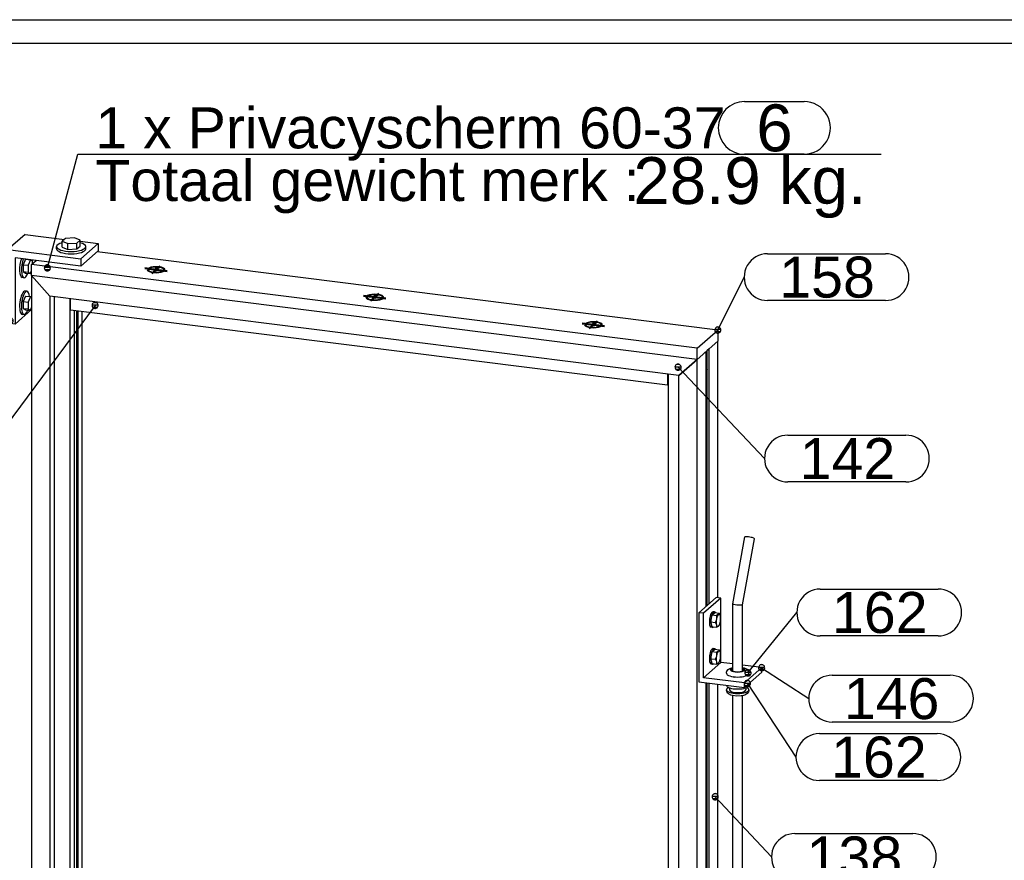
# Model space of a CAD drawing. Header units: millimetres. Extents: x -30 to 390, y -521 to -224.
# Tile 18 of 19: x 235 to 319, y -300 to -229. Entities that reach past the tile are written whole.
import ezdxf
from ezdxf.enums import TextEntityAlignment as Align

# ---------------------------------------------------------------- set-up
doc = ezdxf.new("R2010")
doc.units = ezdxf.units.MM
doc.linetypes.add('STRICHPUNKT2', pattern=[18.5, 10, -4, 0.5, -4])
doc.layers.get('0').update_dxf_attribs({"linetype": 'CONTINUOUS'})
for name, color, linetype in [('DIM49', 4, 'CONTINUOUS'), ('LE_RED', 1, 'CONTINUOUS'), ('TXT_ALL', 7, 'CONTINUOUS'), ('TXT_DIM49', 2, 'CONTINUOUS')]:
    doc.layers.add(name, color=color, linetype=linetype)
doc.layers.add('LE_ALL', color=7, linetype='CONTINUOUS', lineweight=50)
doc.styles.add('ARIAL', font='arial.ttf')

# ---------------------------------------------------------------- blocks, each defined once
blk = doc.blocks.new('DINA3_00002', base_point=(383, -513.658))
blk.add_line((-23, -230.658), (383, -230.658))
blk.add_lwpolyline([(-25, -515.658), (-25, -228.658), (385, -228.658)])
blk = doc.blocks.new('_ZBL0007_00001')
blk.add_blockref('DINA3_00002', (383, -513.658))
blk = doc.blocks.new('1017-1 Connector 90 M8 VERT_00049', base_point=(293.293, -258.867))
for p, q in [((293.483, -256.824), (293.041, -257.214)), ((293.387, -261.623), (293.293, -261.706))]:
    blk.add_line(p, q)
at = {"layer": 'LE_RED'}
for centre in [(293.262, -258.591), (293.262, -260.948)]:
    blk.add_ellipse(centre, major_axis=(-0.042, -0.331), ratio=0.333333, start_param=0.624777, end_param=1.669141, dxfattribs=at)
blk = doc.blocks.new('_00051', base_point=(293.418, -260.967))
at = {"layer": 'LE_ALL', "color": 1, "linetype": 'STRICHPUNKT2'}
for p, q in [((293.293, -258.563), (293.387, -258.48)), ((293.418, -258.61), (293.293, -258.594)), ((293.293, -260.921), (293.387, -260.837)), ((293.418, -260.967), (293.293, -260.951))]:
    blk.add_line(p, q, dxfattribs=at)
blk = doc.blocks.new('_00050')
blk.add_blockref('_00051', (293.418, -260.967))
blk = doc.blocks.new('DIN 13-M8_00053', base_point=(293.298, -260.666))
for centre in [(293.262, -258.591), (293.262, -260.948)]:
    blk.add_ellipse(centre, major_axis=(-0.035, -0.281), ratio=0.333333, start_param=0.672695, end_param=3.141593)
at = {"layer": 'LE_RED'}
for centre in [(293.262, -258.591), (293.262, -260.948)]:
    blk.add_ellipse(centre, major_axis=(-0.042, -0.331), ratio=0.333333, start_param=0.624777, end_param=1.669141, dxfattribs=at)
blk = doc.blocks.new('DIN 13-M8_00052')
blk.add_blockref('DIN 13-M8_00053', (293.298, -260.666))
blk = doc.blocks.new('1017-1 Connector 90 M8 VERT_00048')
for name, p in [('1017-1 Connector 90 M8 VERT_00049', (293.293, -258.867)), ('DIN 13-M8_00052', (0, 0)), ('_00050', (0, 0))]:
    blk.add_blockref(name, p)
blk = doc.blocks.new('Stelschroef met punt (ISO 4027 - DIN 914)-M8x10_00055', base_point=(293.33, -258.531))
for p, q in [((293.293, -258.526), (293.33, -258.531)), ((293.33, -258.531), (293.296, -258.403)), ((293.296, -258.718), (293.33, -258.531))]:
    blk.add_line(p, q)
at = {"layer": 'LE_RED'}
blk.add_ellipse((293.262, -258.591), major_axis=(-0.035, -0.281), ratio=0.333333, start_param=0.672695, end_param=1.669141, dxfattribs=at)
blk = doc.blocks.new('GEWINDE_00057', base_point=(293.359, -258.575))
at = {"layer": 'LE_RED'}
blk.add_ellipse((293.262, -258.591), major_axis=(-0.035, -0.281), ratio=0.333333, start_param=0.672695, end_param=1.669141, dxfattribs=at)
blk = doc.blocks.new('GEWINDE_00056')
blk.add_blockref('GEWINDE_00057', (293.359, -258.575))
blk = doc.blocks.new('Stelschroef met punt (ISO 4027 - DIN 914)-M8x10_00054')
for name, p in [('Stelschroef met punt (ISO 4027 - DIN 914)-M8x10_00055', (293.33, -258.531)), ('GEWINDE_00056', (0, 0))]:
    blk.add_blockref(name, p)
blk = doc.blocks.new('Stelschroef met punt (ISO 4027 - DIN 914)-M8x10_00059', base_point=(293.33, -260.888))
for p, q in [((293.293, -260.883), (293.33, -260.888)), ((293.33, -260.888), (293.296, -260.76)), ((293.296, -261.075), (293.33, -260.888))]:
    blk.add_line(p, q)
at = {"layer": 'LE_RED'}
blk.add_ellipse((293.262, -260.948), major_axis=(-0.035, -0.281), ratio=0.333333, start_param=0.672695, end_param=1.669141, dxfattribs=at)
blk = doc.blocks.new('GEWINDE_00061', base_point=(293.359, -260.932))
at = {"layer": 'LE_RED'}
blk.add_ellipse((293.262, -260.948), major_axis=(-0.035, -0.281), ratio=0.333333, start_param=0.672695, end_param=1.669141, dxfattribs=at)
blk = doc.blocks.new('GEWINDE_00060')
blk.add_blockref('GEWINDE_00061', (293.359, -260.932))
blk = doc.blocks.new('Stelschroef met punt (ISO 4027 - DIN 914)-M8x10_00058')
for name, p in [('Stelschroef met punt (ISO 4027 - DIN 914)-M8x10_00059', (293.33, -260.888)), ('GEWINDE_00060', (0, 0))]:
    blk.add_blockref(name, p)
blk = doc.blocks.new('Hoeklijn + montage_00047')
for name in ['1017-1 Connector 90 M8 VERT_00048', 'Stelschroef met punt (ISO 4027 - DIN 914)-M8x10_00054', 'Stelschroef met punt (ISO 4027 - DIN 914)-M8x10_00058']:
    blk.add_blockref(name, (0, 0))
blk = doc.blocks.new('Montage_00032')
blk.add_blockref('Hoeklijn + montage_00047', (0, 0))
blk = doc.blocks.new('SHAPE_01119', base_point=(290.9, -258.333))
at = {"layer": 'DIM49', "color": 3}
for p, q in [((290.641, -258.296), (291.158, -258.296)), ((290.695, -258.496), (291.103, -258.496)), ((291.01, -258.096), (290.788, -258.096)), ((290.9, -258.333), (298.284, -266.133)), ((300.284, -264.133), (310.347, -264.133)), ((310.347, -268.133), (300.284, -268.133))]:
    blk.add_line(p, q, dxfattribs=at)
blk.add_lwpolyline([(290.675, -258.195), (290.647, -258.257), (290.636, -258.325), (290.643, -258.394), (290.668, -258.458), (290.708, -258.514), (290.762, -258.557), (290.824, -258.585), (290.892, -258.596), (290.961, -258.589), (291.025, -258.564), (291.081, -258.524), (291.124, -258.47), (291.152, -258.408), (291.163, -258.34), (291.156, -258.271), (291.131, -258.207), (291.091, -258.152), (291.037, -258.108), (290.975, -258.08), (290.907, -258.069), (290.838, -258.076), (290.774, -258.101), (290.719, -258.141)], close=True, dxfattribs=at)
for centre, start_param, end_param in [((300.284, -266.133), 1.570796, 4.712389), ((310.347, -266.133), 4.712389, 7.853982)]:
    blk.add_ellipse(centre, major_axis=(2, 0), ratio=1, start_param=start_param, end_param=end_param, dxfattribs=at)
at = {"layer": 'TXT_ALL', "style": 'ARIAL'}
blk.add_text('142', height=3.5, dxfattribs=at).set_placement((301.284, -266.133), align=Align.MIDDLE_LEFT)
blk = doc.blocks.new('PV-SCHERM PROFIEL 60X37_00066', base_point=(293.543, -256.771))
for p, q in [((292.534, -257.661), (235.708, -250.502)), ((235.708, -250.502), (237.267, -252.27)), ((290.975, -259.036), (237.267, -252.27)), ((293.543, -256.771), (294.302, -256.102)), ((292.534, -257.661), (293.293, -256.992)), ((290.975, -259.036), (292.534, -257.661))]:
    blk.add_line(p, q)
blk.add_blockref('SHAPE_01119', (290.9, -258.333))
blk = doc.blocks.new('PV-SCHERM PROFIEL 60X37_00065')
blk.add_blockref('PV-SCHERM PROFIEL 60X37_00066', (293.543, -256.771))
blk = doc.blocks.new('SHAPE_01115', base_point=(294.074, -295.01))
at = {"layer": 'DIM49', "color": 3}
for p, q in [((293.816, -294.974), (294.333, -294.974)), ((294.184, -294.774), (293.962, -294.774)), ((294.074, -295.01), (298.88, -300.152)), ((293.87, -295.174), (294.278, -295.174)), ((300.88, -298.152), (310.943, -298.152)), ((310.943, -302.152), (300.88, -302.152))]:
    blk.add_line(p, q, dxfattribs=at)
blk.add_lwpolyline([(293.851, -294.871), (293.822, -294.934), (293.811, -295.001), (293.818, -295.07), (293.842, -295.134), (293.882, -295.19), (293.935, -295.234), (293.998, -295.262), (294.065, -295.274), (294.134, -295.267), (294.198, -295.243), (294.254, -295.203), (294.298, -295.15), (294.326, -295.087), (294.338, -295.019), (294.331, -294.951), (294.307, -294.887), (294.267, -294.831), (294.214, -294.787), (294.151, -294.758), (294.083, -294.747), (294.015, -294.754), (293.95, -294.778), (293.895, -294.818)], close=True, dxfattribs=at)
for centre, start_param, end_param in [((300.88, -300.152), 1.570796, 4.712389), ((310.943, -300.152), 4.712389, 7.853982)]:
    blk.add_ellipse(centre, major_axis=(2, 0), ratio=1, start_param=start_param, end_param=end_param, dxfattribs=at)
at = {"layer": 'TXT_ALL', "style": 'ARIAL'}
blk.add_text('138', height=3.5, dxfattribs=at).set_placement((301.88, -300.152), align=Align.MIDDLE_LEFT)
blk = doc.blocks.new('PV-SCHERM PROFIEL 60X37_00068', base_point=(293.543, -278.534))
for p, q in [((294.302, -256.102), (293.543, -256.771)), ((294.302, -278.014), (294.302, -256.102)), ((293.293, -256.992), (292.534, -257.661)), ((293.293, -278.755), (293.293, -256.992)), ((293.543, -256.771), (293.387, -256.909)), ((293.387, -278.672), (293.387, -256.909)), ((293.543, -278.534), (293.543, -256.771)), ((292.534, -257.661), (290.975, -259.036)), ((292.534, -365.77), (292.534, -257.661)), ((290.975, -364.002), (290.975, -259.036)), ((293.293, -343.984), (293.293, -285.264)), ((293.387, -343.743), (293.387, -285.276)), ((293.543, -343.763), (293.543, -285.296)), ((294.302, -349.589), (294.302, -285.391))]:
    blk.add_line(p, q)
blk.add_blockref('SHAPE_01115', (294.074, -295.01))
blk = doc.blocks.new('PV-SCHERM PROFIEL 60X37_00067')
blk.add_blockref('PV-SCHERM PROFIEL 60X37_00068', (293.543, -278.534))
blk = doc.blocks.new('PV-SCHERM PROFIEL 60X37_00070', base_point=(237.267, -252.27))
for p, q in [((237.267, -252.27), (235.708, -250.502)), ((235.708, -250.502), (235.708, -358.611)), ((237.267, -252.27), (237.267, -357.236)), ((239.535, -253.49), (239.535, -355.236)), ((239.623, -253.501), (239.623, -355.157)), ((239.668, -253.507), (239.668, -355.118)), ((239.991, -253.548), (239.991, -354.833))]:
    blk.add_line(p, q)
blk = doc.blocks.new('PV-SCHERM PROFIEL 60X37_00069')
blk.add_blockref('PV-SCHERM PROFIEL 60X37_00070', (237.267, -252.27))
blk = doc.blocks.new('SHAPE_01113', base_point=(241.128, -253.057))
at = {"layer": 'DIM49', "color": 3}
for p, q in [((240.868, -253.018), (241.388, -253.018)), ((241.018, -252.818), (241.236, -252.818)), ((241.128, -253.057), (231.193, -266.434)), ((240.92, -253.218), (241.335, -253.218)), ((219.13, -264.434), (229.193, -264.434)), ((229.193, -268.434), (219.13, -268.434))]:
    blk.add_line(p, q, dxfattribs=at)
blk.add_lwpolyline([(241.225, -252.812), (241.158, -252.795), (241.089, -252.796), (241.023, -252.815), (240.964, -252.851), (240.916, -252.9), (240.883, -252.96), (240.866, -253.027), (240.867, -253.095), (240.886, -253.161), (240.921, -253.22), (240.971, -253.268), (241.031, -253.302), (241.097, -253.318), (241.166, -253.317), (241.232, -253.299), (241.291, -253.263), (241.339, -253.214), (241.373, -253.154), (241.389, -253.087), (241.388, -253.018), (241.369, -252.952), (241.334, -252.893), (241.285, -252.846)], close=True, dxfattribs=at)
for centre, start_param, end_param in [((219.13, -266.434), 1.570796, 4.712389), ((229.193, -266.434), 4.712389, 7.853982)]:
    blk.add_ellipse(centre, major_axis=(2, 0), ratio=1, start_param=start_param, end_param=end_param, dxfattribs=at)
at = {"layer": 'TXT_ALL', "style": 'ARIAL'}
blk.add_text('123', height=3.5, dxfattribs=at).set_placement((220.13, -266.434), align=Align.MIDDLE_LEFT)
blk = doc.blocks.new('GLASLAT T.B.V. PV-SCHERM_00073', base_point=(290.044, -259.7))
for p, q in [((239.029, -253.426), (239.029, -252.492)), ((239.029, -253.426), (290.009, -259.849)), ((290.044, -259.7), (290.044, -258.919))]:
    blk.add_line(p, q)
blk.add_lwpolyline([(290.009, -258.914), (290.009, -259.849), (290.048, -259.815)])
blk.add_blockref('SHAPE_01113', (241.128, -253.057))
blk = doc.blocks.new('GLASLAT T.B.V. PV-SCHERM_00072')
blk.add_blockref('GLASLAT T.B.V. PV-SCHERM_00073', (290.044, -259.7))
blk = doc.blocks.new('GLASLAT T.B.V. PV-SCHERM_00077', base_point=(238.99, -357.012))
for p, q in [((238.99, -357.012), (238.99, -252.487)), ((239.358, -355.431), (239.358, -253.468))]:
    blk.add_line(p, q)
blk.add_lwpolyline([(239.019, -356.987), (238.99, -357.012), (237.665, -356.846), (237.665, -252.32)])
blk = doc.blocks.new('GLASLAT T.B.V. PV-SCHERM_00076')
blk.add_blockref('GLASLAT T.B.V. PV-SCHERM_00077', (238.99, -357.012))
blk = doc.blocks.new('GLASLAT T.B.V. PV-SCHERM_00079', base_point=(290.975, -363.562))
blk.add_line((290.048, -258.919), (290.048, -363.445))
blk = doc.blocks.new('GLASLAT T.B.V. PV-SCHERM_00078')
blk.add_blockref('GLASLAT T.B.V. PV-SCHERM_00079', (290.975, -363.562))
blk = doc.blocks.new('Glaslatten_00071')
for name in ['GLASLAT T.B.V. PV-SCHERM_00072', 'GLASLAT T.B.V. PV-SCHERM_00076', 'GLASLAT T.B.V. PV-SCHERM_00078']:
    blk.add_blockref(name, (0, 0))
blk = doc.blocks.new('Profielen_00062')
for name in ['PV-SCHERM PROFIEL 60X37_00069', 'PV-SCHERM PROFIEL 60X37_00065', 'Glaslatten_00071', 'PV-SCHERM PROFIEL 60X37_00067']:
    blk.add_blockref(name, (0, 0))
blk = doc.blocks.new('SHAPE_01129', base_point=(294.302, -255.159))
at = {"layer": 'DIM49', "color": 3}
for p, q in [((298.545, -248.638), (308.608, -248.638)), ((294.302, -255.159), (296.545, -250.638)), ((308.608, -252.638), (298.545, -252.638)), ((294.561, -255.122), (294.043, -255.122)), ((294.507, -255.322), (294.098, -255.322)), ((294.415, -254.922), (294.193, -254.922))]:
    blk.add_line(p, q, dxfattribs=at)
blk.add_lwpolyline([(294.25, -255.418), (294.319, -255.422), (294.386, -255.409), (294.448, -255.379), (294.5, -255.333), (294.538, -255.276), (294.56, -255.211), (294.565, -255.143), (294.551, -255.075), (294.521, -255.014), (294.476, -254.962), (294.419, -254.924), (294.354, -254.901), (294.285, -254.897), (294.218, -254.91), (294.156, -254.94), (294.104, -254.985), (294.066, -255.042), (294.044, -255.107), (294.039, -255.176), (294.052, -255.243), (294.083, -255.305), (294.128, -255.357), (294.185, -255.395)], close=True, dxfattribs=at)
for centre, start_param, end_param in [((298.545, -250.638), 1.570796, 4.712389), ((308.608, -250.638), 4.712389, 7.853982)]:
    blk.add_ellipse(centre, major_axis=(2, 0), ratio=1, start_param=start_param, end_param=end_param, dxfattribs=at)
at = {"layer": 'TXT_ALL', "style": 'ARIAL'}
blk.add_text('158', height=3.5, dxfattribs=at).set_placement((299.545, -250.638), align=Align.MIDDLE_LEFT)
blk = doc.blocks.new('Strip 60x12_00083', base_point=(282.961, -254.801))
for p, q in [((235.708, -249.559), (236.089, -249.223)), ((292.534, -256.718), (235.708, -249.559)), ((235.708, -250.502), (235.708, -249.559)), ((292.534, -257.661), (235.708, -250.502))]:
    blk.add_line(p, q)
for points in [[(292.534, -257.661), (292.534, -256.718), (294.302, -255.159), (241.295, -248.481)], [(294.302, -255.159), (294.302, -256.102), (292.534, -257.661)]]:
    blk.add_lwpolyline(points)
for centre, start_param, end_param in [((246.336, -250.007), 5.921818, 9.786145), ((246.336, -250.007), 3.50296, 5.921818), ((265.005, -252.359), 5.921818, 9.786145), ((265.005, -252.359), 3.50296, 5.921818), ((283.674, -254.711), 5.921818, 9.786145), ((283.674, -254.711), 3.50296, 5.921818)]:
    blk.add_ellipse(centre, major_axis=(0.762, 0), ratio=0.333333, start_param=start_param, end_param=end_param)
blk.add_blockref('SHAPE_01129', (294.302, -255.159))
blk = doc.blocks.new('_00085', base_point=(246.336, -249.771))
at = {"layer": 'LE_ALL', "color": 1, "linetype": 'STRICHPUNKT2'}
for p, q in [((246.336, -250.007), (245.388, -249.888)), ((246.336, -250.007), (245.978, -250.323)), ((246.336, -250.007), (246.694, -249.691)), ((246.336, -249.771), (246.336, -250.081)), ((246.336, -250.007), (247.283, -250.126)), ((265.005, -252.359), (265.363, -252.043)), ((265.005, -252.123), (265.005, -252.433)), ((265.005, -252.359), (264.058, -252.24)), ((265.005, -252.359), (264.647, -252.675)), ((265.005, -252.359), (265.952, -252.478)), ((283.674, -254.711), (282.727, -254.592)), ((283.674, -254.711), (283.316, -255.027)), ((283.674, -254.711), (284.032, -254.396)), ((283.674, -254.476), (283.674, -254.786)), ((283.674, -254.711), (284.621, -254.831))]:
    blk.add_line(p, q, dxfattribs=at)
blk = doc.blocks.new('_00084')
blk.add_blockref('_00085', (246.336, -249.771))
blk = doc.blocks.new('Strip 60x12_00082')
for name, p in [('Strip 60x12_00083', (282.961, -254.801)), ('_00084', (0, 0))]:
    blk.add_blockref(name, p)
blk = doc.blocks.new('SHAPE_01125', base_point=(233.87, -254.371))
at = {"layer": 'DIM49', "color": 3}
for p, q in [((233.87, -254.371), (229.396, -259.423)), ((233.611, -254.334), (234.129, -254.334)), ((233.666, -254.534), (234.075, -254.534)), ((233.983, -254.134), (233.761, -254.134)), ((217.333, -257.423), (227.396, -257.423)), ((227.396, -261.423), (217.333, -261.423))]:
    blk.add_line(p, q, dxfattribs=at)
blk.add_lwpolyline([(233.988, -254.136), (233.923, -254.113), (233.855, -254.108), (233.787, -254.121), (233.725, -254.152), (233.673, -254.197), (233.635, -254.254), (233.612, -254.319), (233.608, -254.387), (233.621, -254.455), (233.651, -254.516), (233.696, -254.568), (233.753, -254.607), (233.818, -254.629), (233.886, -254.634), (233.954, -254.621), (234.016, -254.591), (234.068, -254.546), (234.106, -254.489), (234.128, -254.424), (234.133, -254.355), (234.12, -254.288), (234.09, -254.226), (234.045, -254.174)], close=True, dxfattribs=at)
for centre, start_param, end_param in [((217.333, -259.423), 1.570796, 4.712389), ((227.396, -259.423), 4.712389, 7.853982)]:
    blk.add_ellipse(centre, major_axis=(2, 0), ratio=1, start_param=start_param, end_param=end_param, dxfattribs=at)
at = {"layer": 'TXT_ALL', "style": 'ARIAL'}
blk.add_text('148', height=3.5, dxfattribs=at).set_placement((218.333, -259.423), align=Align.MIDDLE_LEFT)
blk = doc.blocks.new('Hoeklijn 80x80x8_00088', base_point=(239.846, -247.583))
for p, q in [((235.146, -246.991), (233.672, -248.29)), ((235.146, -246.991), (238.505, -247.414)), ((239.846, -247.583), (241.382, -247.776)), ((241.382, -247.776), (239.909, -249.075)), ((241.382, -247.776), (241.382, -248.405)), ((233.672, -248.29), (239.909, -249.075)), ((233.672, -254.575), (233.672, -248.29)), ((241.382, -248.405), (239.909, -249.704)), ((234.296, -248.997), (234.296, -254.654)), ((239.909, -249.704), (234.296, -248.997)), ((235.769, -249.183), (235.769, -249.275)), ((239.909, -249.075), (239.909, -249.704)), ((235.708, -253.409), (234.296, -254.654)), ((234.296, -254.654), (233.672, -254.575))]:
    blk.add_line(p, q)
blk.add_blockref('SHAPE_01125', (233.87, -254.371))
blk = doc.blocks.new('Hoeklijn 80x80x8_00087')
blk.add_blockref('Hoeklijn 80x80x8_00088', (239.846, -247.583))
blk = doc.blocks.new('Carrosseriering (ISO 7093)-M10_00092', base_point=(237.836, -248.033))
for p, q in [((237.836, -248.229), (237.836, -248.033)), ((240.336, -248.229), (240.336, -248.033))]:
    blk.add_line(p, q)
for centre, start_param, end_param in [((239.086, -248.033), 2.224025, 3.141593), ((239.086, -248.033), 0, 0.917567), ((239.086, -248.033), 3.141593, 6.283185), ((239.086, -248.229), 3.141593, 6.283185)]:
    blk.add_ellipse(centre, major_axis=(1.25, 0), ratio=0.333333, start_param=start_param, end_param=end_param)
blk = doc.blocks.new('Carrosseriering (ISO 7093)-M10_00091')
blk.add_blockref('Carrosseriering (ISO 7093)-M10_00092', (237.836, -248.033))
blk = doc.blocks.new('Zeskant tapbout-M10x25 (DIN 933)_00094', base_point=(239.574, -248.232))
for p, q in [((238.326, -248.075), (238.326, -247.572)), ((238.814, -247.77), (239.574, -247.729)), ((238.814, -248.273), (238.814, -247.77)), ((239.574, -248.232), (239.574, -247.729)), ((238.326, -248.075), (238.814, -248.273))]:
    blk.add_line(p, q)
for points in [[(239.574, -247.729), (239.846, -247.489), (239.358, -247.29), (238.599, -247.332), (238.326, -247.572), (238.814, -247.77)], [(238.814, -248.273), (239.574, -248.232), (239.846, -247.992), (239.846, -247.489)]]:
    blk.add_lwpolyline(points)
blk = doc.blocks.new('Zeskant tapbout-M10x25 (DIN 933)_00093')
blk.add_blockref('Zeskant tapbout-M10x25 (DIN 933)_00094', (239.574, -248.232))
blk = doc.blocks.new('Bev. Tapbout M10x25_00089')
for name in ['Carrosseriering (ISO 7093)-M10_00091', 'Zeskant tapbout-M10x25 (DIN 933)_00093']:
    blk.add_blockref(name, (0, 0))
blk = doc.blocks.new('1011 Moerblok M8_00097', base_point=(233.409, -251.665))
for p, q in [((233.672, -251.433), (233.409, -251.665)), ((233.409, -251.665), (233.672, -251.699))]:
    blk.add_line(p, q)
blk.add_lwpolyline([(233.409, -251.665), (233.409, -254.022), (233.672, -254.056)])
blk = doc.blocks.new('1011 Moerblok M8_00096')
blk.add_blockref('1011 Moerblok M8_00097', (233.409, -251.665))
blk = doc.blocks.new('Carrosseriering M8 (ISO 7093 _ DIN 9021)_00099', base_point=(235.158, -251.834))
for p, q in [((235.314, -251.853), (235.158, -251.834)), ((235.064, -253.837), (234.908, -253.818))]:
    blk.add_line(p, q)
for centre, start_param, end_param in [((235.033, -252.826), 3.141593, 6.283185), ((235.189, -252.845), 3.141593, 6.283185), ((235.189, -252.845), 2.195759, 3.141593), ((235.189, -252.845), 6.283185, 7.229019)]:
    blk.add_ellipse(centre, major_axis=(-0.125, -0.992), ratio=0.333333, start_param=start_param, end_param=end_param)
blk = doc.blocks.new('Carrosseriering M8 (ISO 7093 _ DIN 9021)_00098')
blk.add_blockref('Carrosseriering M8 (ISO 7093 _ DIN 9021)_00099', (235.158, -251.834))
blk = doc.blocks.new('Zeskant tapbout-M8x20 (DIN 933)_00101', base_point=(234.997, -252.719))
for p, q in [((234.997, -252.719), (235.41, -252.771)), ((235.189, -252.256), (235.602, -252.308)), ((235.602, -252.308), (235.41, -252.771)), ((235.708, -252.377), (235.602, -252.308)), ((234.997, -253.309), (235.189, -253.435)), ((235.189, -253.435), (235.602, -253.487)), ((235.602, -253.487), (235.708, -253.23))]:
    blk.add_line(p, q)
for points in [[(235.189, -252.256), (234.997, -252.719), (234.997, -253.309), (235.41, -253.361)], [(235.41, -252.771), (235.41, -253.361), (235.602, -253.487)]]:
    blk.add_lwpolyline(points)
blk = doc.blocks.new('Zeskant tapbout-M8x20 (DIN 933)_00100')
blk.add_blockref('Zeskant tapbout-M8x20 (DIN 933)_00101', (234.997, -252.719))
blk = doc.blocks.new('Montage baluster_00095')
for name in ['1011 Moerblok M8_00096', 'Carrosseriering M8 (ISO 7093 _ DIN 9021)_00098', 'Zeskant tapbout-M8x20 (DIN 933)_00100']:
    blk.add_blockref(name, (0, 0))
blk = doc.blocks.new('1011 Moerblok M8_00104', base_point=(233.409, -248.523))
for p, q in [((233.672, -248.29), (233.409, -248.523)), ((233.409, -248.523), (233.672, -248.556))]:
    blk.add_line(p, q)
blk.add_lwpolyline([(233.409, -248.523), (233.409, -250.88), (233.672, -250.913)])
blk = doc.blocks.new('1011 Moerblok M8_00103')
blk.add_blockref('1011 Moerblok M8_00104', (233.409, -248.523))
blk = doc.blocks.new('Carrosseriering M8 (ISO 7093 _ DIN 9021)_00106', base_point=(234.839, -249.065))
blk.add_line((235.064, -250.695), (234.908, -250.675))
for centre, start_param, end_param in [((235.033, -249.683), 4.083062, 6.283185), ((235.189, -249.703), 4.083062, 6.283185), ((235.189, -249.703), 6.283185, 7.229019)]:
    blk.add_ellipse(centre, major_axis=(-0.125, -0.992), ratio=0.333333, start_param=start_param, end_param=end_param)
blk = doc.blocks.new('Carrosseriering M8 (ISO 7093 _ DIN 9021)_00105')
blk.add_blockref('Carrosseriering M8 (ISO 7093 _ DIN 9021)_00106', (234.839, -249.065))
blk = doc.blocks.new('Zeskant tapbout-M8x20 (DIN 933)_00108', base_point=(234.997, -249.577))
for p, q in [((234.997, -249.577), (235.41, -249.629)), ((235.189, -249.113), (235.602, -249.165)), ((235.602, -249.165), (235.41, -249.629)), ((234.997, -250.166), (235.189, -250.292)), ((235.189, -250.292), (235.602, -250.344)), ((235.602, -250.344), (235.708, -250.087))]:
    blk.add_line(p, q)
for points in [[(235.189, -249.113), (234.997, -249.577), (234.997, -250.166), (235.41, -250.218)], [(235.41, -249.629), (235.41, -250.218), (235.602, -250.344)], [(235.793, -249.484), (235.793, -249.291), (235.602, -249.165)]]:
    blk.add_lwpolyline(points)
blk = doc.blocks.new('Zeskant tapbout-M8x20 (DIN 933)_00107')
blk.add_blockref('Zeskant tapbout-M8x20 (DIN 933)_00108', (234.997, -249.577))
blk = doc.blocks.new('Montage baluster_00102')
for name in ['1011 Moerblok M8_00103', 'Carrosseriering M8 (ISO 7093 _ DIN 9021)_00105', 'Zeskant tapbout-M8x20 (DIN 933)_00107']:
    blk.add_blockref(name, (0, 0))
blk = doc.blocks.new('Koppelhoek scherm - 60x37_00086')
for name in ['Hoeklijn 80x80x8_00087', 'Bev. Tapbout M10x25_00089', 'Montage baluster_00102', 'Montage baluster_00095']:
    blk.add_blockref(name, (0, 0))
blk = doc.blocks.new('Verzonken kopbout (DIN 7991_ISO 10642)-M8x20_00112', base_point=(246.149, -250.058))
for p, q in [((245.669, -250.082), (245.669, -250.007)), ((246.297, -250.076), (246.297, -249.928)), ((246.522, -250.046), (246.522, -249.956)), ((247.002, -250.082), (247.002, -250.007))]:
    blk.add_line(p, q)
blk.add_lwpolyline([(246.149, -250.058), (246.374, -250.086), (246.561, -250.035), (246.522, -249.956), (246.297, -249.928), (246.111, -249.979)], close=True)
for centre, start_param, end_param in [((246.336, -250.007), 0, 3.141593), ((246.336, -250.007), 3.141593, 6.283185), ((246.336, -250.082), 3.141593, 3.42983), ((246.336, -250.082), 5.994948, 6.283185)]:
    blk.add_ellipse(centre, major_axis=(0.667, 0), ratio=0.333333, start_param=start_param, end_param=end_param)
blk = doc.blocks.new('Verzonken kopbout (DIN 7991_ISO 10642)-M8x20_00111')
blk.add_blockref('Verzonken kopbout (DIN 7991_ISO 10642)-M8x20_00112', (246.149, -250.058))
blk = doc.blocks.new('Montage_00110')
blk.add_blockref('Verzonken kopbout (DIN 7991_ISO 10642)-M8x20_00111', (0, 0))
blk = doc.blocks.new('Verzonken kopbout (DIN 7991_ISO 10642)-M8x20_00115', base_point=(264.819, -252.41))
for p, q in [((264.338, -252.435), (264.338, -252.359)), ((264.966, -252.429), (264.966, -252.28)), ((265.191, -252.398), (265.191, -252.308)), ((265.672, -252.435), (265.672, -252.359))]:
    blk.add_line(p, q)
blk.add_lwpolyline([(264.819, -252.41), (265.044, -252.438), (265.23, -252.388), (265.191, -252.308), (264.966, -252.28), (264.78, -252.331)], close=True)
for centre, start_param, end_param in [((265.005, -252.359), 0, 3.141593), ((265.005, -252.359), 3.141593, 6.283185), ((265.005, -252.435), 3.141593, 3.429868), ((265.005, -252.435), 5.99501, 6.283185)]:
    blk.add_ellipse(centre, major_axis=(0.667, 0), ratio=0.333333, start_param=start_param, end_param=end_param)
blk = doc.blocks.new('Verzonken kopbout (DIN 7991_ISO 10642)-M8x20_00114')
blk.add_blockref('Verzonken kopbout (DIN 7991_ISO 10642)-M8x20_00115', (264.819, -252.41))
blk = doc.blocks.new('Montage_00113')
blk.add_blockref('Verzonken kopbout (DIN 7991_ISO 10642)-M8x20_00114', (0, 0))
blk = doc.blocks.new('Verzonken kopbout (DIN 7991_ISO 10642)-M8x20_00118', base_point=(283.488, -254.762))
for p, q in [((283.008, -254.787), (283.008, -254.711)), ((283.635, -254.781), (283.635, -254.632)), ((283.86, -254.75), (283.86, -254.661)), ((284.341, -254.787), (284.341, -254.711))]:
    blk.add_line(p, q)
blk.add_lwpolyline([(283.488, -254.762), (283.713, -254.79), (283.899, -254.74), (283.86, -254.661), (283.635, -254.632), (283.449, -254.683)], close=True)
for centre, start_param, end_param in [((283.674, -254.711), 0, 3.141593), ((283.674, -254.711), 3.141593, 6.283185), ((283.674, -254.787), 3.141593, 3.429867), ((283.674, -254.787), 5.995011, 6.283185)]:
    blk.add_ellipse(centre, major_axis=(0.667, 0), ratio=0.333333, start_param=start_param, end_param=end_param)
blk = doc.blocks.new('Verzonken kopbout (DIN 7991_ISO 10642)-M8x20_00117')
blk.add_blockref('Verzonken kopbout (DIN 7991_ISO 10642)-M8x20_00118', (283.488, -254.762))
blk = doc.blocks.new('Montage_00116')
blk.add_blockref('Verzonken kopbout (DIN 7991_ISO 10642)-M8x20_00117', (0, 0))
blk = doc.blocks.new('Montage_00109')
for name in ['Montage_00110', 'Montage_00113', 'Montage_00116']:
    blk.add_blockref(name, (0, 0))
blk = doc.blocks.new('Ophanging boven_00081')
for name in ['Koppelhoek scherm - 60x37_00086', 'Strip 60x12_00082', 'Montage_00109']:
    blk.add_blockref(name, (0, 0))
blk = doc.blocks.new('Muurophanging_00080')
blk.add_blockref('Ophanging boven_00081', (0, 0))
blk = doc.blocks.new('SHAPE_01127', base_point=(296.157, -315.336))
at = {"layer": 'DIM49', "color": 3}
for p, q in [((302.23, -312.459), (312.294, -312.459)), ((296.267, -315.099), (296.045, -315.099)), ((296.157, -315.336), (300.23, -314.459)), ((296.416, -315.299), (295.899, -315.299)), ((295.952, -315.499), (296.361, -315.499)), ((312.294, -316.459), (302.23, -316.459))]:
    blk.add_line(p, q, dxfattribs=at)
blk.add_lwpolyline([(295.923, -315.456), (295.962, -315.513), (296.014, -315.557), (296.076, -315.587), (296.144, -315.599), (296.213, -315.594), (296.277, -315.57), (296.334, -315.531), (296.378, -315.479), (296.408, -315.417), (296.42, -315.349), (296.415, -315.281), (296.391, -315.216), (296.352, -315.159), (296.3, -315.115), (296.238, -315.086), (296.17, -315.073), (296.102, -315.079), (296.037, -315.102), (295.98, -315.141), (295.936, -315.193), (295.907, -315.255), (295.894, -315.323), (295.9, -315.392)], close=True, dxfattribs=at)
for centre, start_param, end_param in [((302.23, -314.459), 1.570796, 4.712389), ((312.294, -314.459), 4.712389, 7.853982)]:
    blk.add_ellipse(centre, major_axis=(2, 0), ratio=1, start_param=start_param, end_param=end_param, dxfattribs=at)
at = {"layer": 'TXT_ALL', "style": 'ARIAL'}
blk.add_text('154', height=3.5, dxfattribs=at).set_placement((303.23, -314.459), align=Align.MIDDLE_LEFT)
blk = doc.blocks.new('Massieve as 10_00156', base_point=(296.612, -272.829))
for p, q in [((295.574, -278.538), (296.612, -272.829)), ((296.407, -278.614), (297.432, -272.978)), ((295.574, -284.27), (295.574, -278.539)), ((296.407, -284.27), (296.407, -278.613)), ((295.574, -360.712), (295.574, -286.382)), ((296.407, -360.714), (296.407, -286.382)), ((295.574, -366.257), (295.574, -363.019)), ((296.407, -366.257), (296.407, -363.124))]:
    blk.add_line(p, q)
for centre, major_axis, ratio, start_param, end_param in [((297.022, -272.904), (0.41, -0.075), 0.152283, 6.283185, 9.424778), ((295.99, -278.576), (0.417, -0.038), 0.096249, 3.15027, 5.930496), ((295.99, -278.576), (0.417, -0.038), 0.096249, 5.930496, 6.274508), ((295.99, -366.257), (0.417, 0), 0.333333, 3.141593, 6.283185)]:
    blk.add_ellipse(centre, major_axis=major_axis, ratio=ratio, start_param=start_param, end_param=end_param)
blk.add_blockref('SHAPE_01127', (296.157, -315.336))
blk = doc.blocks.new('Massieve as 10_00155')
blk.add_blockref('Massieve as 10_00156', (296.612, -272.829))
blk = doc.blocks.new('SHAPE_01123', base_point=(298.035, -283.992))
at = {"layer": 'DIM49', "color": 3}
for p, q in [((297.777, -283.955), (298.294, -283.955)), ((298.145, -283.755), (297.923, -283.755)), ((298.035, -283.992), (302.056, -286.631)), ((297.831, -284.155), (298.24, -284.155)), ((304.056, -284.631), (314.119, -284.631)), ((314.119, -288.631), (304.056, -288.631))]:
    blk.add_line(p, q, dxfattribs=at)
blk.add_lwpolyline([(297.785, -283.91), (297.773, -283.977), (297.778, -284.046), (297.8, -284.111), (297.839, -284.168), (297.891, -284.212), (297.953, -284.242), (298.02, -284.255), (298.089, -284.25), (298.154, -284.227), (298.211, -284.189), (298.256, -284.137), (298.285, -284.075), (298.298, -284.007), (298.293, -283.939), (298.271, -283.874), (298.232, -283.817), (298.18, -283.772), (298.118, -283.742), (298.05, -283.729), (297.982, -283.734), (297.917, -283.757), (297.86, -283.796), (297.815, -283.848)], close=True, dxfattribs=at)
for centre, start_param, end_param in [((304.056, -286.631), 1.570796, 4.712389), ((314.119, -286.631), 4.712389, 7.853982)]:
    blk.add_ellipse(centre, major_axis=(2, 0), ratio=1, start_param=start_param, end_param=end_param, dxfattribs=at)
at = {"layer": 'TXT_ALL', "style": 'ARIAL'}
blk.add_text('146', height=3.5, dxfattribs=at).set_placement((305.056, -286.631), align=Align.MIDDLE_LEFT)
blk = doc.blocks.new('Hoeklijn 75x50x5_00159', base_point=(298.052, -283.986))
for p, q in [((294.544, -278.044), (293.071, -279.344)), ((294.544, -283.544), (293.071, -284.843)), ((295.574, -283.674), (294.544, -283.544)), ((298.052, -283.986), (296.407, -283.779)), ((298.052, -283.986), (296.579, -285.285)), ((298.052, -284.379), (298.052, -283.986)), ((298.052, -284.379), (296.579, -285.678)), ((296.579, -285.678), (296.579, -285.285))]:
    blk.add_line(p, q)
for points in [[(294.544, -283.544), (294.544, -278.044), (294.155, -277.995), (292.682, -279.294)], [(293.071, -279.344), (292.682, -279.294), (292.682, -285.187), (296.579, -285.678)], [(296.579, -285.285), (293.071, -284.843), (293.071, -279.344)]]:
    blk.add_lwpolyline(points)
blk.add_blockref('SHAPE_01123', (298.035, -283.992))
blk = doc.blocks.new('_00161', base_point=(296.887, -284.582))
at = {"layer": 'LE_ALL', "color": 1, "linetype": 'STRICHPUNKT2'}
for p, q in [((295.05, -284.35), (295.016, -284.346)), ((295.652, -284.768), (295.622, -284.793)), ((296.887, -284.582), (296.965, -284.591))]:
    blk.add_line(p, q, dxfattribs=at)
blk = doc.blocks.new('_00160')
blk.add_blockref('_00161', (296.887, -284.582))
blk = doc.blocks.new('Hoeklijn 75x50x5_00158')
for name, p in [('Hoeklijn 75x50x5_00159', (298.052, -283.986)), ('_00160', (0, 0))]:
    blk.add_blockref(name, p)
blk = doc.blocks.new('Sluitring (DIN 125)-M8_00165', base_point=(293.891, -282.354))
for p, q in [((294.016, -282.369), (293.891, -282.354)), ((293.849, -283.692), (293.724, -283.677))]:
    blk.add_line(p, q)
for centre, start_param, end_param in [((293.808, -283.015), 3.141593, 6.283185), ((293.933, -283.031), 3.141593, 6.283185), ((293.933, -283.031), 2.754141, 3.141593), ((293.933, -283.031), 0, 0.387451)]:
    blk.add_ellipse(centre, major_axis=(-0.083, -0.661), ratio=0.333333, start_param=start_param, end_param=end_param)
blk = doc.blocks.new('Sluitring (DIN 125)-M8_00164')
blk.add_blockref('Sluitring (DIN 125)-M8_00165', (293.891, -282.354))
blk = doc.blocks.new('Zeskant tapbout-M8x20 (DIN 933)_00167', base_point=(294.18, -282.974))
for p, q in [((293.822, -282.618), (294.043, -282.423)), ((294.043, -282.423), (294.411, -282.469)), ((293.711, -283.226), (293.822, -282.618)), ((293.711, -283.226), (294.079, -283.272)), ((293.822, -283.639), (293.711, -283.226)), ((293.822, -282.618), (294.19, -282.664)), ((294.346, -282.572), (294.19, -282.664)), ((294.509, -282.672), (294.411, -282.469)), ((293.822, -283.639), (294.19, -283.685))]:
    blk.add_line(p, q)
for points in [[(294.18, -282.974), (294.142, -283.119), (294.079, -283.272), (294.142, -283.384), (294.18, -283.485), (294.195, -283.583), (294.19, -283.685)], [(294.19, -282.664), (294.195, -282.826), (294.18, -282.974)], [(294.411, -282.469), (294.388, -282.524), (294.346, -282.572)], [(294.19, -283.685), (294.346, -283.594), (294.391, -283.54), (294.402, -283.522)]]:
    blk.add_lwpolyline(points)
for start_param, end_param in [(4.550157, 5.597355), (3.50296, 4.550157), (2.482535, 3.50296), (0.659058, 1.408565), (1.408565, 2.455762), (5.597355, 6.644552), (0.361367, 0.659058)]:
    blk.add_ellipse((294.346, -283.083), major_axis=(-0.068, -0.537), ratio=0.333333, start_param=start_param, end_param=end_param)
blk = doc.blocks.new('Zeskant tapbout-M8x20 (DIN 933)_00166')
blk.add_blockref('Zeskant tapbout-M8x20 (DIN 933)_00167', (294.18, -282.974))
blk = doc.blocks.new('Montage scherm_00162')
for name in ['Sluitring (DIN 125)-M8_00164', 'Zeskant tapbout-M8x20 (DIN 933)_00166']:
    blk.add_blockref(name, (0, 0))
blk = doc.blocks.new('1011 Moerblok M8_00171', base_point=(293.293, -278.567))
for p, q in [((293.387, -278.418), (293.293, -278.406)), ((293.293, -278.567), (293.387, -278.483))]:
    blk.add_line(p, q)
blk = doc.blocks.new('1011 Moerblok M8_00170')
blk.add_blockref('1011 Moerblok M8_00171', (293.293, -278.567))
blk = doc.blocks.new('Sluitring (DIN 125)-M8_00173', base_point=(293.891, -279.211))
for p, q in [((294.016, -279.227), (293.891, -279.211)), ((293.849, -280.55), (293.724, -280.534))]:
    blk.add_line(p, q)
for centre, start_param, end_param in [((293.808, -279.873), 3.141593, 6.283185), ((293.933, -279.888), 3.141593, 6.283185), ((293.933, -279.888), 2.754141, 3.141593), ((293.933, -279.888), 0, 0.387451)]:
    blk.add_ellipse(centre, major_axis=(-0.083, -0.661), ratio=0.333333, start_param=start_param, end_param=end_param)
blk = doc.blocks.new('Sluitring (DIN 125)-M8_00172')
blk.add_blockref('Sluitring (DIN 125)-M8_00173', (293.891, -279.211))
blk = doc.blocks.new('Zeskant tapbout-M8x20 (DIN 933)_00175', base_point=(294.18, -279.831))
for p, q in [((293.711, -280.083), (293.822, -279.475)), ((293.822, -279.475), (294.043, -279.28)), ((293.822, -279.475), (294.19, -279.521)), ((294.043, -279.28), (294.411, -279.326)), ((294.346, -279.43), (294.19, -279.521)), ((294.509, -279.529), (294.411, -279.326)), ((293.711, -280.083), (294.079, -280.13)), ((293.822, -280.496), (293.711, -280.083)), ((293.822, -280.496), (294.19, -280.543))]:
    blk.add_line(p, q)
for points in [[(294.18, -279.831), (294.142, -279.976), (294.079, -280.13), (294.142, -280.241), (294.18, -280.342), (294.195, -280.44), (294.19, -280.543)], [(294.19, -279.521), (294.195, -279.683), (294.18, -279.831)], [(294.411, -279.326), (294.388, -279.381), (294.346, -279.43)], [(294.19, -280.543), (294.346, -280.451), (294.391, -280.397), (294.402, -280.379)]]:
    blk.add_lwpolyline(points)
for start_param, end_param in [(4.550157, 5.597355), (3.50296, 4.550157), (2.482535, 3.50296), (1.408565, 2.455762), (5.597355, 6.644552), (0.361367, 0.659058), (0.659058, 1.408565)]:
    blk.add_ellipse((294.346, -279.94), major_axis=(-0.068, -0.537), ratio=0.333333, start_param=start_param, end_param=end_param)
blk = doc.blocks.new('Zeskant tapbout-M8x20 (DIN 933)_00174')
blk.add_blockref('Zeskant tapbout-M8x20 (DIN 933)_00175', (294.18, -279.831))
blk = doc.blocks.new('Montage scherm_00168')
for name in ['1011 Moerblok M8_00170', 'Sluitring (DIN 125)-M8_00172', 'Zeskant tapbout-M8x20 (DIN 933)_00174']:
    blk.add_blockref(name, (0, 0))
blk = doc.blocks.new('SHAPE_01109', base_point=(296.87, -284.436))
at = {"layer": 'DIM49', "color": 3}
for p, q in [((303.042, -277.274), (313.106, -277.274)), ((296.87, -284.436), (301.042, -279.274)), ((313.106, -281.274), (303.042, -281.274)), ((297.13, -284.398), (296.61, -284.398)), ((297.078, -284.598), (296.664, -284.598)), ((296.981, -284.198), (296.762, -284.198))]:
    blk.add_line(p, q, dxfattribs=at)
blk.add_lwpolyline([(296.764, -284.677), (296.83, -284.696), (296.898, -284.698), (296.965, -284.682), (297.025, -284.649), (297.075, -284.602), (297.111, -284.543), (297.131, -284.477), (297.132, -284.408), (297.116, -284.342), (297.083, -284.281), (297.036, -284.231), (296.977, -284.195), (296.911, -284.176), (296.843, -284.174), (296.776, -284.19), (296.716, -284.223), (296.666, -284.271), (296.63, -284.329), (296.61, -284.395), (296.609, -284.464), (296.625, -284.531), (296.658, -284.591), (296.705, -284.641)], close=True, dxfattribs=at)
for centre, start_param, end_param in [((303.042, -279.274), 1.570796, 4.712389), ((313.106, -279.274), 4.712389, 7.853982)]:
    blk.add_ellipse(centre, major_axis=(2, 0), ratio=1, start_param=start_param, end_param=end_param, dxfattribs=at)
at = {"layer": 'TXT_ALL', "style": 'ARIAL'}
blk.add_text('162', height=3.5, dxfattribs=at).set_placement((304.042, -279.274), align=Align.MIDDLE_LEFT)
blk = doc.blocks.new('Doorvoertule Eriks CR55_00177', base_point=(296.949, -284.469))
for points in [[(295.032, -284.469), (295.043, -284.375), (295.075, -284.288), (295.175, -284.155), (295.329, -284.051), (295.574, -283.969)], [(296.407, -283.969), (296.557, -284.012), (296.68, -284.066), (296.775, -284.128), (296.899, -284.274), (296.948, -284.442), (296.949, -284.469)]]:
    blk.add_lwpolyline(points)
for centre, major_axis, start_param, end_param in [((295.99, -284.154), (0.625, 0), 2.300524, 4.351022), ((295.99, -284.154), (0.542, 0), 2.448433, 3.141593), ((295.99, -284.154), (0.625, 0), 4.351022, 7.124254), ((295.99, -284.154), (0.542, 0), 6.283185, 6.976345), ((295.99, -284.469), (0.958, 0), 3.141593, 6.283185), ((295.99, -284.154), (0.542, 0), 3.141593, 6.283185)]:
    blk.add_ellipse(centre, major_axis=major_axis, ratio=0.333333, start_param=start_param, end_param=end_param)
blk.add_blockref('SHAPE_01109', (296.87, -284.436))
blk = doc.blocks.new('Doorvoertule Eriks CR55_00176')
blk.add_blockref('Doorvoertule Eriks CR55_00177', (296.949, -284.469))
blk = doc.blocks.new('SHAPE_01103', base_point=(296.816, -285.341))
at = {"layer": 'DIM49', "color": 3}
for p, q in [((296.557, -285.304), (297.074, -285.304)), ((296.611, -285.504), (297.021, -285.504)), ((296.929, -285.104), (296.706, -285.104)), ((296.816, -285.341), (300.967, -291.622)), ((302.967, -289.622), (313.03, -289.622)), ((313.03, -293.622), (302.967, -293.622))]:
    blk.add_line(p, q, dxfattribs=at)
blk.add_lwpolyline([(296.619, -285.167), (296.58, -285.224), (296.558, -285.289), (296.553, -285.357), (296.566, -285.425), (296.596, -285.486), (296.641, -285.538), (296.698, -285.577), (296.763, -285.599), (296.832, -285.604), (296.899, -285.591), (296.961, -285.561), (297.013, -285.516), (297.051, -285.459), (297.074, -285.394), (297.078, -285.325), (297.065, -285.258), (297.035, -285.196), (296.99, -285.144), (296.933, -285.106), (296.868, -285.083), (296.8, -285.078), (296.732, -285.092), (296.67, -285.122)], close=True, dxfattribs=at)
for centre, start_param, end_param in [((302.967, -291.622), 1.570796, 4.712389), ((313.03, -291.622), 4.712389, 7.853982)]:
    blk.add_ellipse(centre, major_axis=(2, 0), ratio=1, start_param=start_param, end_param=end_param, dxfattribs=at)
at = {"layer": 'TXT_ALL', "style": 'ARIAL'}
blk.add_text('162', height=3.5, dxfattribs=at).set_placement((303.967, -291.622), align=Align.MIDDLE_LEFT)
blk = doc.blocks.new('Doorvoertule Eriks CR55_00179', base_point=(296.699, -285.883))
for p, q in [((295.282, -285.705), (295.282, -285.883)), ((296.699, -285.705), (296.699, -285.883))]:
    blk.add_line(p, q)
for points in [[(296.93, -285.369), (296.947, -285.449), (296.949, -285.49)], [(296.949, -285.883), (296.937, -285.979), (296.905, -286.066), (296.804, -286.199), (296.649, -286.302), (296.413, -286.381), (296.284, -286.404), (295.913, -286.423), (295.543, -286.375), (295.398, -286.33), (295.205, -286.223), (295.134, -286.154), (295.081, -286.075), (295.033, -285.907), (295.032, -285.883)]]:
    blk.add_lwpolyline(points)
for centre, major_axis, start_param, end_param in [((295.99, -285.49), (0.958, 0), 3.141593, 6.283185), ((295.99, -285.883), (0.958, 0), 2.479365, 3.141593), ((295.99, -285.883), (0.958, 0), 0, 0.662228), ((295.99, -285.883), (0.958, 0), 3.141593, 6.283185), ((295.99, -285.883), (0.708, 0), 3.141593, 6.283185)]:
    blk.add_ellipse(centre, major_axis=major_axis, ratio=0.333333, start_param=start_param, end_param=end_param)
blk.add_blockref('SHAPE_01103', (296.816, -285.341))
blk = doc.blocks.new('Doorvoertule Eriks CR55_00178')
blk.add_blockref('Doorvoertule Eriks CR55_00179', (296.699, -285.883))
blk = doc.blocks.new('deel aan het scherm_00157')
for name in ['Doorvoertule Eriks CR55_00176', 'Hoeklijn 75x50x5_00158', 'Montage scherm_00168', 'Montage scherm_00162', 'Doorvoertule Eriks CR55_00178']:
    blk.add_blockref(name, (0, 0))
blk = doc.blocks.new('Koppeling draaibaar windscherm_00154')
for name in ['Massieve as 10_00155', 'deel aan het scherm_00157']:
    blk.add_blockref(name, (0, 0))
blk = doc.blocks.new('Privacyscherm 60-37_00031')
for name in ['Muurophanging_00080', 'Profielen_00062', 'Montage_00032', 'Koppeling draaibaar windscherm_00154']:
    blk.add_blockref(name, (0, 0))
blk = doc.blocks.new('_A3D0022_00030')
blk.add_blockref('Privacyscherm 60-37_00031', (0, 0))
blk = doc.blocks.new('_ANS0022_00029')
blk.add_blockref('_A3D0022_00030', (0, 0))
blk = doc.blocks.new('SHAPE_01091', base_point=(237.051, -249.848))
at = {"layer": 'DIM49', "color": 3}
for p, q in [((296.583, -235.644), (301.655, -235.644)), ((237.051, -249.848), (239.654, -240.144)), ((239.654, -240.144), (308.234, -240.144)), ((301.655, -240.144), (296.583, -240.144)), ((237.162, -249.611), (236.94, -249.611)), ((237.309, -249.811), (236.792, -249.811)), ((237.255, -250.011), (236.847, -250.011))]:
    blk.add_line(p, q, dxfattribs=at)
blk.add_lwpolyline([(237.051, -250.111), (237.119, -250.102), (237.182, -250.076), (237.237, -250.034), (237.279, -249.98), (237.305, -249.916), (237.314, -249.848), (237.305, -249.78), (237.279, -249.717), (237.237, -249.662), (237.182, -249.62), (237.119, -249.594), (237.051, -249.585), (236.983, -249.594), (236.919, -249.62), (236.865, -249.662), (236.823, -249.716), (236.796, -249.78), (236.787, -249.848), (236.796, -249.916), (236.823, -249.98), (236.865, -250.034), (236.919, -250.076), (236.983, -250.102)], close=True, dxfattribs=at)
for centre, start_param, end_param in [((296.583, -237.894), 3.141593, 6.283185), ((301.655, -237.894), 0, 3.141593)]:
    blk.add_ellipse(centre, major_axis=(0, -2.25), ratio=1, start_param=start_param, end_param=end_param, dxfattribs=at)
at = {"layer": 'TXT_ALL', "color": 1, "style": 'ARIAL'}
for s, height, p in [('1 x Privacyscherm 60-37', 3.5, (241.154, -237.894)), ('6', 4, (297.583, -237.894))]:
    blk.add_text(s, height=height, dxfattribs=at).set_placement(p, align=Align.MIDDLE_LEFT)
at = {"layer": 'TXT_ALL', "style": 'ARIAL'}
blk.add_text('28.9 kg.', height=4, dxfattribs=at).set_placement((287.082, -242.394), align=Align.MIDDLE_LEFT)
at = {"layer": 'TXT_DIM49', "style": 'ARIAL'}
blk.add_text('Totaal gewicht merk :', height=3.5, dxfattribs=at).set_placement((241.154, -242.394), align=Align.MIDDLE_LEFT)
blk = doc.blocks.new('PART_1630_01090')
blk.add_blockref('SHAPE_01091', (237.051, -249.848))
blk = doc.blocks.new('VIEW_22_01089')
blk.add_blockref('PART_1630_01090', (0, 0))
blk = doc.blocks.new('DVI_FIGURE_01088')
blk.add_blockref('VIEW_22_01089', (0, 0))

msp = doc.modelspace()

# ---------------------------------------------------------------- block references
for name in ['_ZBL0007_00001', 'DVI_FIGURE_01088', '_ANS0022_00029']:
    msp.add_blockref(name, (0, 0))

doc.saveas('drawing.dxf')
